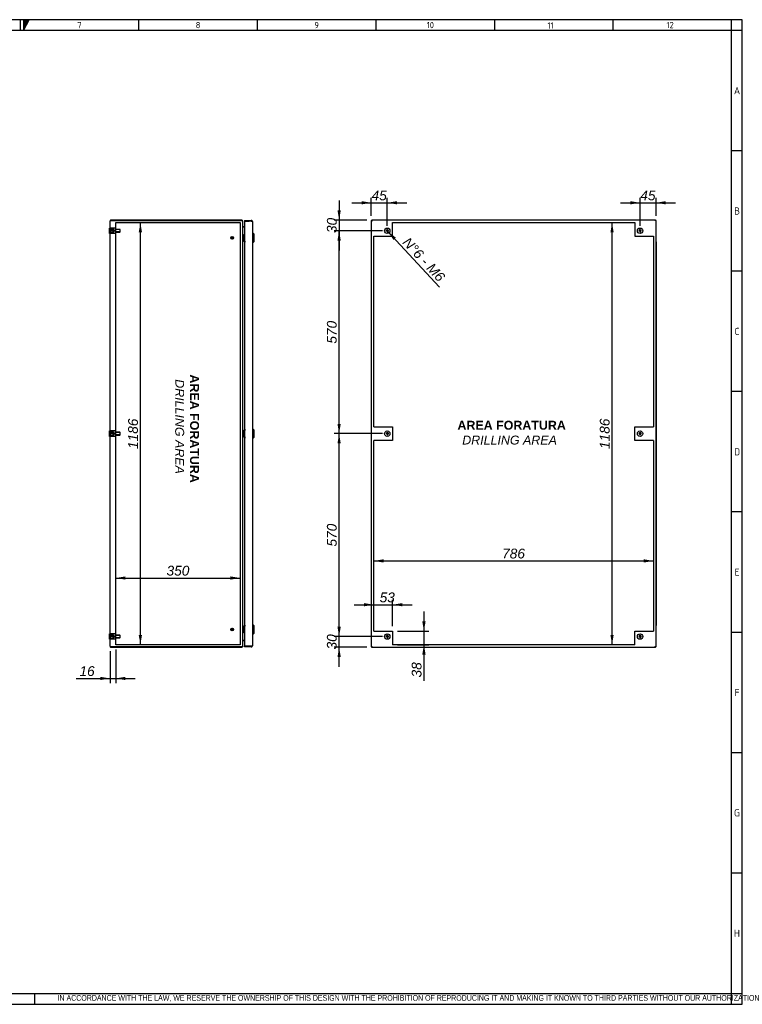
# Model space of a CAD drawing. Extents: x 6 to 412, y 11 to 288.
# Tile 4 of 4: x 209 to 412, y 11 to 288. Entities that reach past the tile are written whole.
import ezdxf
from ezdxf.enums import TextEntityAlignment as Align
from ezdxf.lldxf.tags import DXFTag

# ---------------------------------------------------------------- set-up
doc = ezdxf.new("R2010")
doc.units = 0
doc.layers.get('0').update_dxf_attribs({"linetype": 'CONTINUOUS'})
for name, color, linetype in [('_TRANSLATION', 7, 'CONTINUOUS'), ('AE00417_01', 7, 'CONTINUOUS'), ('AE00907_02', 7, 'CONTINUOUS'), ('C0000000', 7, 'CONTINUOUS'), ('C0000000_04', 7, 'CONTINUOUS'), ('C0000000_05', 7, 'CONTINUOUS'), ('C0000000_45', 7, 'CONTINUOUS'), ('C0000000_69', 7, 'CONTINUOUS'), ('DEFAULT', 7, 'CONTINUOUS'), ('DV3_DEFAULT', 7, 'CONTINUOUS'), ('DV4_DEFAULT', 7, 'CONTINUOUS'), ('SERRATURA_CENTR', 7, 'CONTINUOUS'), ('SERRATURA_INF', 7, 'CONTINUOUS'), ('SERRATURA_SUP', 7, 'CONTINUOUS')]:
    doc.layers.add(name, color=color, linetype=linetype)
doc.styles.add('SEACAD_ARIAL', font='arial.ttf')
doc.styles.add('SEACAD_ARIALI', font='ariali.ttf')
tags = doc.linetypes.add('CENTER2', pattern=[28.575, 19.05, -3.175, 3.175, -3.175]).pattern_tags.tags
tags[10:11] = [DXFTag(74, 4), DXFTag(75, 0), DXFTag(340, '0'), DXFTag(46, 0.0), DXFTag(50, 0.0), DXFTag(44, 0.0), DXFTag(45, 0.0)]
tags[8:9] = [DXFTag(74, 4), DXFTag(75, 0), DXFTag(340, '0'), DXFTag(46, 0.0), DXFTag(50, 0.0), DXFTag(44, 0.0), DXFTag(45, 0.0)]
tags[6:7] = [DXFTag(74, 4), DXFTag(75, 0), DXFTag(340, '0'), DXFTag(46, 0.0), DXFTag(50, 0.0), DXFTag(44, 0.0), DXFTag(45, 0.0)]
tags[4:5] = [DXFTag(74, 4), DXFTag(75, 0), DXFTag(340, '0'), DXFTag(46, 0.0), DXFTag(50, 0.0), DXFTag(44, 0.0), DXFTag(45, 0.0)]
tags = doc.linetypes.add('HIDDEN2', pattern=[4.7625, 3.175, -1.5875]).pattern_tags.tags
tags[6:7] = [DXFTag(74, 4), DXFTag(75, 0), DXFTag(340, '0'), DXFTag(46, 0.0), DXFTag(50, 0.0), DXFTag(44, 0.0), DXFTag(45, 0.0)]
tags[4:5] = [DXFTag(74, 4), DXFTag(75, 0), DXFTag(340, '0'), DXFTag(46, 0.0), DXFTag(50, 0.0), DXFTag(44, 0.0), DXFTag(45, 0.0)]
doc.dimstyles.new('ISO', dxfattribs={"dimtxt": 0.275, "dimasz": 0.275, "dimexe": 0.1375, "dimexo": 0.1375, "dimgap": 0.06875, "dimtad": 1, "dimdec": 1, "dimlfac": 10, "dimtxsty": 'SEACAD_ARIAL', "dimsah": 1, "dimcen": 0.1375, "dimadec": 1, "dimazin": 3, "dimtfac": 0.7, "dimtdec": 3, "dimtmove": 0, "dimatfit": 3})

# ---------------------------------------------------------------- blocks, each defined once
blk = doc.blocks.new('SE2')
at = {"layer": 'AE00417_01', "color": 7, "linetype": 'HIDDEN2'}
for centre, radius in [((268.74, 226.28), 0.375), ((268.74, 226.28), 0.3), ((268.74, 226.28), 0.25), ((268.74, 226.28), 0.225), ((268.74, 116.28), 0.375), ((268.74, 116.28), 0.3), ((268.74, 116.28), 0.25), ((268.74, 116.28), 0.225)]:
    blk.add_circle(centre, radius, dxfattribs=at)
for centre in [(268.74, 226.28), (268.74, 116.28)]:
    blk.add_arc(centre, 0.238, 255, 195, dxfattribs=at)
at = {"layer": 'C0000000', "color": 7, "linetype": 'CONTINUOUS'}
for p, q in [((234.34, 227.53), (234.34, 229.03)), ((234.44, 229.03), (234.34, 229.03)), ((234.34, 227.53), (234.44, 227.53)), ((271.84, 227.18), (272.24, 227.18)), ((271.84, 227.18), (271.84, 227.18)), ((271.94, 227.08), (271.94, 225.48)), ((272.24, 225.38), (271.84, 225.38)), ((271.84, 225.38), (271.84, 225.38)), ((271.84, 172.18), (272.24, 172.18)), ((271.84, 172.18), (271.84, 172.18)), ((271.94, 172.08), (271.94, 170.48)), ((272.24, 170.38), (271.84, 170.38)), ((271.84, 170.38), (271.84, 170.38)), ((271.84, 117.18), (272.24, 117.18)), ((271.84, 117.18), (271.84, 117.18)), ((271.94, 117.08), (271.94, 115.48)), ((272.24, 115.38), (271.84, 115.38)), ((271.84, 115.38), (271.84, 115.38))]:
    blk.add_line(p, q, dxfattribs=at)
at = {"layer": 'C0000000', "color": 7, "linetype": 'HIDDEN2'}
for p, q in [((234.59, 229.03), (234.59, 228.28)), ((235.89, 229.03), (234.59, 229.03)), ((234.59, 228.78), (235.29, 228.78)), ((235.29, 228.69), (234.59, 228.69)), ((234.59, 228.28), (234.59, 227.53)), ((235.89, 228.28), (234.59, 228.28)), ((234.59, 227.86), (235.29, 227.86)), ((234.59, 227.78), (235.29, 227.78)), ((235.89, 227.53), (234.59, 227.53)), ((235.29, 227.78), (235.29, 228.78)), ((235.39, 228.69), (235.29, 228.69)), ((235.29, 227.86), (235.39, 227.86)), ((235.39, 227.86), (235.39, 228.69)), ((235.64, 228.28), (235.39, 228.69)), ((235.39, 227.86), (235.64, 228.28)), ((235.89, 229.03), (235.89, 228.28)), ((237.19, 228.68), (235.89, 228.68)), ((237.26, 228.6), (235.89, 228.6)), ((235.89, 228.28), (235.89, 227.53)), ((237.26, 227.95), (235.89, 227.95)), ((235.89, 227.88), (237.19, 227.88)), ((237.19, 228.68), (237.19, 227.88)), ((237.29, 228.58), (237.19, 228.68)), ((237.19, 227.88), (237.29, 227.98)), ((237.29, 227.98), (237.29, 228.58))]:
    blk.add_line(p, q, dxfattribs=at)
at = {"layer": 'C0000000', "color": 7, "linetype": 'CONTINUOUS'}
for centre, start, end in [((271.84, 227.08), 90, 180), ((271.84, 225.48), 180, 270), ((271.84, 172.08), 90, 180), ((271.84, 170.48), 180, 270), ((271.84, 117.08), 90, 180), ((271.84, 115.48), 180, 270)]:
    blk.add_arc(centre, 0.1, start, end, dxfattribs=at)
for points in [[(271.94, 227.08), (271.94, 227.18), (271.84, 227.18)], [(271.84, 225.38), (271.94, 225.38), (271.94, 225.48)], [(271.94, 172.08), (271.94, 172.18), (271.84, 172.18)], [(271.84, 170.38), (271.94, 170.38), (271.94, 170.48)], [(271.94, 117.08), (271.94, 117.18), (271.84, 117.18)], [(271.84, 115.38), (271.94, 115.38), (271.94, 115.48)]]:
    blk.add_rational_spline(points, [1, 0.707106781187, 1], degree=2, dxfattribs=at)
at = {"layer": 'C0000000_04', "color": 7, "linetype": 'HIDDEN2'}
for p, q in [((234.59, 172.03), (234.59, 171.28)), ((235.89, 172.03), (234.59, 172.03)), ((234.59, 171.78), (235.29, 171.78)), ((235.29, 171.69), (234.59, 171.69)), ((235.29, 170.78), (235.29, 171.78)), ((235.39, 171.69), (235.29, 171.69)), ((235.39, 170.86), (235.39, 171.69)), ((235.64, 171.28), (235.39, 171.69)), ((235.89, 172.03), (235.89, 171.28)), ((237.19, 171.68), (235.89, 171.68)), ((237.26, 171.6), (235.89, 171.6)), ((237.19, 171.68), (237.19, 170.88)), ((237.29, 171.58), (237.19, 171.68)), ((237.29, 170.98), (237.29, 171.58)), ((234.59, 171.28), (234.59, 170.53)), ((235.89, 171.28), (234.59, 171.28)), ((234.59, 170.86), (235.29, 170.86)), ((234.59, 170.78), (235.29, 170.78)), ((235.89, 170.53), (234.59, 170.53)), ((235.29, 170.86), (235.39, 170.86)), ((235.39, 170.86), (235.64, 171.28)), ((235.89, 171.28), (235.89, 170.53)), ((237.26, 170.95), (235.89, 170.95)), ((235.89, 170.88), (237.19, 170.88)), ((237.19, 170.88), (237.29, 170.98)), ((234.59, 115.03), (234.59, 114.28)), ((235.89, 115.03), (234.59, 115.03)), ((234.59, 114.78), (235.29, 114.78)), ((235.29, 114.69), (234.59, 114.69)), ((234.59, 114.28), (234.59, 113.53)), ((235.89, 114.28), (234.59, 114.28)), ((234.59, 113.86), (235.29, 113.86)), ((234.59, 113.78), (235.29, 113.78)), ((235.89, 113.53), (234.59, 113.53)), ((235.29, 113.78), (235.29, 114.78)), ((235.39, 114.69), (235.29, 114.69)), ((235.29, 113.86), (235.39, 113.86)), ((235.39, 113.86), (235.39, 114.69)), ((235.64, 114.28), (235.39, 114.69)), ((235.39, 113.86), (235.64, 114.28)), ((235.89, 115.03), (235.89, 114.28)), ((237.19, 114.68), (235.89, 114.68)), ((237.26, 114.6), (235.89, 114.6)), ((235.89, 114.28), (235.89, 113.53)), ((237.26, 113.95), (235.89, 113.95)), ((235.89, 113.88), (237.19, 113.88)), ((237.19, 114.68), (237.19, 113.88)), ((237.29, 114.58), (237.19, 114.68)), ((237.19, 113.88), (237.29, 113.98)), ((237.29, 113.98), (237.29, 114.58))]:
    blk.add_line(p, q, dxfattribs=at)
at = {"layer": 'C0000000_05', "color": 7, "linetype": 'CONTINUOUS'}
for p, q in [((234.34, 170.53), (234.34, 172.03)), ((234.44, 172.03), (234.34, 172.03)), ((234.34, 170.53), (234.44, 170.53)), ((234.34, 113.53), (234.34, 115.03)), ((234.44, 115.03), (234.34, 115.03)), ((234.34, 113.53), (234.44, 113.53))]:
    blk.add_line(p, q, dxfattribs=at)
at = {"layer": 'C0000000_45', "color": 7, "linetype": 'CONTINUOUS'}
for p, q in [((234.44, 111.56), (234.44, 231)), ((234.72, 231.13), (234.47, 231.13)), ((234.47, 231.13), (234.72, 231.13)), ((271.46, 231.28), (234.72, 231.28)), ((234.72, 231.13), (271.46, 231.13)), ((271.46, 231.13), (234.72, 231.13)), ((271.74, 111.56), (271.74, 231)), ((271.74, 231), (271.74, 231)), ((271.87, 229.42), (271.74, 229.42)), ((272.24, 229.43), (271.87, 229.43)), ((271.87, 229.42), (272.24, 229.42)), ((234.72, 111.43), (234.47, 111.43)), ((234.47, 111.43), (234.72, 111.43)), ((271.46, 111.43), (234.72, 111.43)), ((234.72, 111.43), (271.46, 111.43)), ((234.72, 111.28), (271.46, 111.28)), ((271.74, 113.13), (271.87, 113.13)), ((271.74, 111.56), (271.74, 111.56)), ((272.24, 113.13), (271.87, 113.13)), ((271.87, 113.13), (272.24, 113.13))]:
    blk.add_line(p, q, dxfattribs=at)
for centre, radius, start, end in [((234.72, 231), 0.28, 152.336, 180), ((234.72, 231), 0.28, 90, 152.336), ((271.46, 231), 0.28, 0, 90), ((271.87, 229.56), 0.13, 180, 270), ((234.72, 111.56), 0.28, 180, 207.664), ((234.72, 111.56), 0.28, 207.664, 270), ((271.46, 111.56), 0.28, 270, 0), ((271.87, 113), 0.13, 90, 180)]:
    blk.add_arc(centre, radius, start, end, dxfattribs=at)
for centre, major_axis, ratio, start_param, end_param in [((234.72, 231), (0.28, 0), 0.997824, 2.658765, 3.141593), ((271.46, 231), (-0.28, 0), 0.464286, 3.141593, 4.712389), ((234.72, 111.56), (0.28, 0), 0.997824, 3.141593, 3.624421), ((271.46, 111.56), (0.28, 0), 0.464286, 4.712389, 6.283185)]:
    blk.add_ellipse(centre, major_axis=major_axis, ratio=ratio, start_param=start_param, end_param=end_param, dxfattribs=at)
at = {"layer": 'C0000000_69', "color": 7, "linetype": 'CONTINUOUS'}
for p, q in [((272.24, 231.18), (272.24, 231.03)), ((272.24, 231.18), (274.13, 231.18)), ((272.24, 231.03), (274.13, 231.03)), ((272.39, 231.01), (272.24, 231.01)), ((272.24, 231.01), (272.24, 225.2)), ((272.39, 231.02), (273.21, 231.02)), ((274.13, 231.01), (272.39, 231.01)), ((273.21, 231.02), (273.51, 231.02)), ((273.51, 231.02), (273.51, 231.01)), ((274.13, 231.18), (274.13, 231.03)), ((274.39, 231.03), (274.13, 231.03)), ((274.13, 231.01), (274.39, 231.01)), ((274.44, 230.87), (274.44, 111.69)), ((272.39, 225.2), (272.24, 225.2)), ((272.48, 225.18), (272.24, 225.18)), ((272.24, 225.18), (272.24, 172.38)), ((272.48, 225.2), (272.39, 225.2)), ((272.48, 225.2), (272.48, 225.18)), ((272.48, 225.18), (272.48, 225.18)), ((272.24, 172.38), (272.48, 172.38)), ((272.39, 172.37), (272.24, 172.37)), ((272.24, 172.37), (272.24, 170.18)), ((272.48, 172.37), (272.39, 172.37)), ((272.48, 172.38), (272.48, 172.37)), ((272.48, 170.18), (272.24, 170.18)), ((272.39, 170.18), (272.24, 170.18)), ((272.24, 170.18), (272.24, 117.38)), ((272.39, 170.18), (272.48, 170.18)), ((272.48, 170.18), (272.48, 170.18)), ((272.24, 117.38), (272.48, 117.38)), ((272.39, 117.36), (272.24, 117.36)), ((272.24, 117.36), (272.24, 111.55)), ((272.39, 117.36), (272.48, 117.36)), ((272.48, 117.38), (272.48, 117.38)), ((272.48, 117.38), (272.48, 117.36)), ((272.39, 111.55), (272.24, 111.55)), ((272.24, 111.38), (272.24, 111.53)), ((274.13, 111.53), (272.24, 111.53)), ((274.13, 111.38), (272.24, 111.38)), ((272.39, 111.55), (274.13, 111.55)), ((272.39, 111.53), (273.21, 111.53)), ((273.51, 111.53), (273.21, 111.53)), ((273.51, 111.55), (273.51, 111.53)), ((274.13, 111.55), (274.39, 111.55)), ((274.39, 111.53), (274.13, 111.53)), ((274.13, 111.38), (274.13, 111.53))]:
    blk.add_line(p, q, dxfattribs=at)
for centre, radius, start, end in [((272.39, 231.03), 0.15, 179.9237, 187.575), ((272.39, 231.03), 0.0002, 90, 270), ((274.13, 230.87), 0.31, 31.073, 90), ((274.13, 230.87), 0.16, 61.045, 90), ((274.13, 230.87), 0.31, 0, 31.073), ((272.39, 111.53), 0.15, 172.425, 180.0763), ((272.39, 111.53), 0.0002, 90, 270), ((274.13, 111.69), 0.16, 270, 298.955), ((274.13, 111.69), 0.31, 270, 328.927), ((274.13, 111.69), 0.31, 328.927, 0)]:
    blk.add_arc(centre, radius, start, end, dxfattribs=at)
for centre, start_param, end_param in [((274.13, 230.87), 3.141593, 3.683918), ((274.13, 111.69), 2.599267, 3.141593)]:
    blk.add_ellipse(centre, major_axis=(-0.31, 0), ratio=0.875, start_param=start_param, end_param=end_param, dxfattribs=at)
at = {"layer": 'DV3_DEFAULT', "color": 7, "linetype": 'CENTER2'}
for p, q in [((236.04, 111.98), (236.04, 230.58)), ((236.04, 230.58), (271.04, 230.58)), ((271.04, 230.58), (271.04, 111.98)), ((271.04, 111.98), (236.04, 111.98))]:
    blk.add_line(p, q, dxfattribs=at)
at = {"layer": 'SERRATURA_CENTR', "color": 7, "linetype": 'CONTINUOUS'}
for p, q in [((274.54, 172.68), (274.44, 172.68)), ((274.54, 169.88), (274.54, 172.68)), ((274.84, 172.38), (274.54, 172.68)), ((274.84, 172.38), (274.84, 170.18)), ((274.44, 169.88), (274.54, 169.88)), ((274.54, 169.88), (274.84, 170.18))]:
    blk.add_line(p, q, dxfattribs=at)
at = {"layer": 'SERRATURA_INF', "color": 7, "linetype": 'CONTINUOUS'}
for p, q in [((274.54, 117.68), (274.44, 117.68)), ((274.54, 114.88), (274.54, 117.68)), ((274.84, 117.38), (274.54, 117.68)), ((274.84, 117.38), (274.84, 115.18)), ((274.44, 114.88), (274.54, 114.88)), ((274.54, 114.88), (274.84, 115.18))]:
    blk.add_line(p, q, dxfattribs=at)
at = {"layer": 'SERRATURA_SUP', "color": 7, "linetype": 'CONTINUOUS'}
for p, q in [((274.54, 227.68), (274.44, 227.68)), ((274.54, 224.88), (274.54, 227.68)), ((274.84, 227.38), (274.54, 227.68)), ((274.84, 227.38), (274.84, 225.18)), ((274.44, 224.88), (274.54, 224.88)), ((274.54, 224.88), (274.84, 225.18))]:
    blk.add_line(p, q, dxfattribs=at)
blk = doc.blocks.new('SE3')
at = {"layer": 'AE00907_02', "color": 7, "linetype": 'CONTINUOUS'}
for p, q in [((387.7, 111.43), (387.7, 111.43)), ((387.7, 111.42), (387.7, 111.43)), ((387.7, 111.42), (387.7, 111.42))]:
    blk.add_line(p, q, dxfattribs=at)
at = {"layer": 'C0000000', "color": 7, "linetype": 'CONTINUOUS'}
for radius in [0.75, 0.246]:
    blk.add_circle((383.35, 228.28), radius, dxfattribs=at)
blk.add_arc((383.35, 228.28), 0.3, 255, 195, dxfattribs=at)
at = {"layer": 'C0000000_05', "color": 7, "linetype": 'CONTINUOUS'}
for centre, radius in [((312.35, 228.28), 0.75), ((312.35, 228.28), 0.246), ((312.35, 171.28), 0.75), ((312.35, 171.28), 0.246), ((383.35, 171.28), 0.75), ((383.35, 171.28), 0.246), ((312.35, 114.28), 0.75), ((312.35, 114.28), 0.246), ((383.35, 114.28), 0.75), ((383.35, 114.28), 0.246)]:
    blk.add_circle(centre, radius, dxfattribs=at)
for centre in [(312.35, 228.28), (312.35, 171.28), (383.35, 171.28), (312.35, 114.28), (383.35, 114.28)]:
    blk.add_arc(centre, 0.3, 255, 195, dxfattribs=at)
at = {"layer": 'C0000000_45', "color": 7, "linetype": 'CONTINUOUS'}
for p, q in [((307.85, 231.13), (307.85, 111.43)), ((307.85, 231.13), (308, 231.13)), ((308, 231.28), (308, 231.13)), ((387.7, 231.28), (308, 231.28)), ((308, 231.13), (308.13, 231)), ((308, 231.13), (308.13, 231)), ((387.7, 231.13), (387.57, 231)), ((387.7, 231.13), (387.57, 231)), ((387.7, 231.28), (387.7, 231.13)), ((387.85, 231.13), (387.7, 231.13)), ((387.85, 111.43), (387.85, 231.13)), ((307.85, 111.43), (308, 111.43)), ((308, 111.43), (308.13, 111.56)), ((308, 111.43), (308.13, 111.56)), ((308, 111.28), (308, 111.43)), ((308, 111.28), (387.7, 111.28)), ((387.7, 111.43), (387.57, 111.56)), ((387.7, 111.43), (387.57, 111.56)), ((387.85, 111.43), (387.7, 111.43)), ((387.7, 111.28), (387.7, 111.43))]:
    blk.add_line(p, q, dxfattribs=at)
at = {"layer": 'C0000000_69', "color": 7, "linetype": 'CONTINUOUS'}
for p, q in [((307.9, 231.18), (307.9, 231.13)), ((308, 231.18), (307.9, 231.18)), ((308.1, 231.03), (308.1, 231.03)), ((387.6, 231.03), (387.6, 231.03)), ((387.8, 231.18), (387.7, 231.18)), ((387.8, 231.18), (387.8, 231.13)), ((387.85, 231.01), (387.85, 231.01)), ((387.85, 225.2), (387.85, 231.01)), ((387.85, 225.2), (387.85, 225.2)), ((387.85, 225.2), (387.85, 225.18)), ((387.85, 225.18), (387.85, 172.38)), ((387.85, 225.18), (387.85, 225.18)), ((387.85, 172.38), (387.85, 172.38)), ((387.85, 172.38), (387.85, 172.37)), ((387.85, 172.37), (387.85, 170.18)), ((387.85, 172.37), (387.85, 172.37)), ((387.85, 170.18), (387.85, 117.38)), ((387.85, 170.18), (387.85, 170.18)), ((387.85, 170.18), (387.85, 170.18)), ((387.85, 170.18), (387.85, 170.18)), ((387.85, 117.38), (387.85, 117.38)), ((387.85, 117.38), (387.85, 117.36)), ((387.85, 111.55), (387.85, 117.36)), ((387.85, 117.36), (387.85, 117.36)), ((307.9, 111.38), (307.9, 111.43)), ((307.9, 111.38), (308, 111.38)), ((308.1, 111.53), (308.1, 111.53)), ((387.6, 111.53), (387.6, 111.53)), ((387.7, 111.38), (387.8, 111.38)), ((387.8, 111.38), (387.8, 111.43)), ((387.85, 111.55), (387.85, 111.55))]:
    blk.add_line(p, q, dxfattribs=at)
at = {"layer": 'DV4_DEFAULT', "color": 7, "linetype": 'CENTER2'}
for p, q in [((313.85, 230.58), (381.85, 230.58)), ((313.85, 226.78), (313.85, 230.58)), ((381.85, 230.58), (381.85, 226.78)), ((308.55, 226.78), (313.85, 226.78)), ((308.55, 173.18), (308.55, 226.78)), ((381.85, 226.78), (387.15, 226.78)), ((387.15, 226.78), (387.15, 173.18)), ((308.55, 173.18), (313.85, 173.18)), ((313.85, 173.18), (313.85, 169.38)), ((381.85, 169.38), (381.85, 173.18)), ((381.85, 173.18), (387.15, 173.18)), ((308.55, 115.78), (308.55, 169.38)), ((313.85, 169.38), (308.55, 169.38)), ((387.15, 169.38), (381.85, 169.38)), ((387.15, 169.38), (387.15, 115.78)), ((308.55, 115.78), (313.85, 115.78)), ((313.85, 115.78), (313.85, 111.98)), ((381.85, 111.98), (381.85, 115.78)), ((381.85, 115.78), (387.15, 115.78)), ((381.85, 111.98), (313.85, 111.98))]:
    blk.add_line(p, q, dxfattribs=at)
blk = doc.blocks.new('DMBLK242')
at = {"layer": 'DEFAULT', "linetype": 'CONTINUOUS'}
for points in [[(231.69, 102.05), (234.44, 102.51), (231.69, 102.97)], [(238.79, 102.05), (238.79, 102.97), (236.04, 102.51)]]:
    blk.add_hatch(color=7, dxfattribs=at).paths.add_polyline_path(points)
at = {"layer": 'DEFAULT', "color": 7, "linetype": 'CONTINUOUS'}
for p, q in [((234.44, 110.18), (234.44, 101.14)), ((236.04, 110.6), (236.04, 101.14)), ((224.9, 102.51), (241.54, 102.51))]:
    blk.add_line(p, q, dxfattribs=at)
at = {"layer": 'DEFAULT', "color": 7, "linetype": 'CONTINUOUS', "style": 'SEACAD_ARIALI'}
blk.add_text('16', height=2.75, dxfattribs=at).set_placement((225.86, 105.95), align=Align.TOP_LEFT)
blk = doc.blocks.new('DMBLK243')
at = {"layer": 'DEFAULT', "linetype": 'CONTINUOUS'}
for points in [[(238.79, 131.18), (236.04, 130.72), (238.79, 130.26)], [(268.29, 131.18), (268.29, 130.26), (271.04, 130.72)]]:
    blk.add_hatch(color=7, dxfattribs=at).paths.add_polyline_path(points)
at = {"layer": 'DEFAULT', "color": 7, "linetype": 'CONTINUOUS'}
blk.add_line((236.04, 130.72), (271.04, 130.72), dxfattribs=at)
at = {"layer": 'DEFAULT', "color": 7, "linetype": 'CONTINUOUS', "style": 'SEACAD_ARIALI'}
blk.add_text('350', height=2.75, dxfattribs=at).set_placement((250.33, 134.16), align=Align.TOP_LEFT)
blk = doc.blocks.new('DMBLK244')
at = {"layer": 'DEFAULT', "linetype": 'CONTINUOUS'}
for points in [[(243.43, 227.83), (242.97, 230.58), (242.51, 227.83)], [(243.43, 114.73), (242.51, 114.73), (242.97, 111.98)]]:
    blk.add_hatch(color=7, dxfattribs=at).paths.add_polyline_path(points)
at = {"layer": 'DEFAULT', "color": 7, "linetype": 'CONTINUOUS'}
blk.add_line((242.97, 111.98), (242.97, 230.58), dxfattribs=at)
at = {"layer": 'DEFAULT', "color": 7, "linetype": 'CONTINUOUS', "style": 'SEACAD_ARIALI'}
blk.add_text('1186', height=2.75, rotation=90, dxfattribs=at).set_placement((239.53, 166.97), align=Align.TOP_LEFT)
blk = doc.blocks.new('DMBLK245')
at = {"layer": 'DEFAULT', "linetype": 'CONTINUOUS'}
for points in [[(375.04, 227.83), (375.95, 227.83), (375.49, 230.58)], [(375.04, 114.73), (375.49, 111.98), (375.95, 114.73)]]:
    blk.add_hatch(color=7, dxfattribs=at).paths.add_polyline_path(points)
at = {"layer": 'DEFAULT', "color": 7, "linetype": 'CONTINUOUS'}
blk.add_line((375.49, 111.98), (375.49, 230.58), dxfattribs=at)
at = {"layer": 'DEFAULT', "color": 7, "linetype": 'CONTINUOUS', "style": 'SEACAD_ARIALI'}
blk.add_text('1186', height=2.75, rotation=90, dxfattribs=at).set_placement((372.06, 166.97), align=Align.TOP_LEFT)
blk = doc.blocks.new('DMBLK246')
at = {"layer": 'DEFAULT', "linetype": 'CONTINUOUS'}
for points in [[(311.3, 135.99), (308.55, 135.53), (311.3, 135.08)], [(384.4, 135.99), (384.4, 135.08), (387.15, 135.53)]]:
    blk.add_hatch(color=7, dxfattribs=at).paths.add_polyline_path(points)
at = {"layer": 'DEFAULT', "color": 7, "linetype": 'CONTINUOUS'}
blk.add_line((308.55, 135.53), (387.15, 135.53), dxfattribs=at)
at = {"layer": 'DEFAULT', "color": 7, "linetype": 'CONTINUOUS', "style": 'SEACAD_ARIALI'}
blk.add_text('786', height=2.75, dxfattribs=at).set_placement((344.61, 138.97), align=Align.TOP_LEFT)
blk = doc.blocks.new('DMBLK247')
at = {"layer": 'DEFAULT', "linetype": 'CONTINUOUS'}
for points in [[(305.1, 236.61), (305.1, 235.69), (307.85, 236.15)], [(315.1, 236.61), (312.35, 236.15), (315.1, 235.69)]]:
    blk.add_hatch(color=7, dxfattribs=at).paths.add_polyline_path(points)
at = {"layer": 'DEFAULT', "color": 7, "linetype": 'CONTINUOUS'}
for p, q in [((302.35, 236.15), (317.85, 236.15)), ((307.85, 232.5), (307.85, 237.53)), ((312.35, 229.65), (312.35, 237.53))]:
    blk.add_line(p, q, dxfattribs=at)
at = {"layer": 'DEFAULT', "color": 7, "linetype": 'CONTINUOUS', "style": 'SEACAD_ARIALI'}
blk.add_text('45', height=2.75, dxfattribs=at).set_placement((307.93, 239.59), align=Align.TOP_LEFT)
blk = doc.blocks.new('DMBLK248')
at = {"layer": 'DEFAULT', "linetype": 'CONTINUOUS'}
for points in [[(380.6, 236.61), (380.6, 235.69), (383.35, 236.15)], [(390.6, 236.61), (387.85, 236.15), (390.6, 235.69)]]:
    blk.add_hatch(color=7, dxfattribs=at).paths.add_polyline_path(points)
at = {"layer": 'DEFAULT', "color": 7, "linetype": 'CONTINUOUS'}
for p, q in [((377.85, 236.15), (393.35, 236.15)), ((383.35, 229.65), (383.35, 237.53)), ((387.85, 232.5), (387.85, 237.53))]:
    blk.add_line(p, q, dxfattribs=at)
at = {"layer": 'DEFAULT', "color": 7, "linetype": 'CONTINUOUS', "style": 'SEACAD_ARIALI'}
blk.add_text('45', height=2.75, dxfattribs=at).set_placement((383.43, 239.59), align=Align.TOP_LEFT)
blk = doc.blocks.new('DMBLK249')
at = {"layer": 'DEFAULT', "linetype": 'CONTINUOUS'}
for points in [[(298.35, 234.03), (298.81, 231.28), (299.27, 234.03)], [(298.35, 225.53), (299.27, 225.53), (298.81, 228.28)]]:
    blk.add_hatch(color=7, dxfattribs=at).paths.add_polyline_path(points)
at = {"layer": 'DEFAULT', "color": 7, "linetype": 'CONTINUOUS'}
for p, q in [((298.81, 236.78), (298.81, 222.78)), ((306.62, 231.28), (297.44, 231.28)), ((310.97, 228.28), (297.44, 228.28))]:
    blk.add_line(p, q, dxfattribs=at)
at = {"layer": 'DEFAULT', "color": 7, "linetype": 'CONTINUOUS', "style": 'SEACAD_ARIALI'}
blk.add_text('30', height=2.75, rotation=90, dxfattribs=at).set_placement((295.38, 227.64), align=Align.TOP_LEFT)
blk = doc.blocks.new('DMBLK250')
at = {"layer": 'DEFAULT', "linetype": 'CONTINUOUS'}
for points in [[(305.8, 123.68), (305.8, 122.76), (308.55, 123.22)], [(316.6, 123.68), (313.85, 123.22), (316.6, 122.76)]]:
    blk.add_hatch(color=7, dxfattribs=at).paths.add_polyline_path(points)
at = {"layer": 'DEFAULT', "color": 7, "linetype": 'CONTINUOUS'}
for p, q in [((308.55, 117.15), (308.55, 124.6)), ((313.85, 117.15), (313.85, 124.6)), ((303.05, 123.22), (319.35, 123.22))]:
    blk.add_line(p, q, dxfattribs=at)
at = {"layer": 'DEFAULT', "color": 7, "linetype": 'CONTINUOUS', "style": 'SEACAD_ARIALI'}
blk.add_text('53', height=2.75, dxfattribs=at).set_placement((310.2, 126.66), align=Align.TOP_LEFT)
blk = doc.blocks.new('DMBLK251')
at = {"layer": 'DEFAULT', "linetype": 'CONTINUOUS'}
for points in [[(323.1, 118.53), (322.18, 118.53), (322.64, 115.78)], [(323.1, 109.23), (322.64, 111.98), (322.18, 109.23)]]:
    blk.add_hatch(color=7, dxfattribs=at).paths.add_polyline_path(points)
at = {"layer": 'DEFAULT', "color": 7, "linetype": 'CONTINUOUS'}
for p, q in [((322.64, 121.28), (322.64, 101.81)), ((315.22, 115.78), (324.02, 115.78)), ((315.22, 111.98), (324.02, 111.98))]:
    blk.add_line(p, q, dxfattribs=at)
at = {"layer": 'DEFAULT', "color": 7, "linetype": 'CONTINUOUS', "style": 'SEACAD_ARIALI'}
blk.add_text('38', height=2.75, rotation=90, dxfattribs=at).set_placement((319.2, 102.78), align=Align.TOP_LEFT)
blk = doc.blocks.new('DMBLK252')
at = {"layer": 'DEFAULT', "linetype": 'CONTINUOUS'}
blk.add_hatch(color=7, dxfattribs=at).paths.add_polyline_path([(314.76, 226.35), (312.55, 228.06), (314.08, 225.73)])
at = {"layer": 'DEFAULT', "color": 7, "linetype": 'CONTINUOUS'}
blk.add_line((312.35, 228.28), (327.02, 212.43), dxfattribs=at)
at = {"layer": 'DEFAULT', "color": 7, "linetype": 'CONTINUOUS', "style": 'SEACAD_ARIALI'}
blk.add_text('N°6 - M6', height=2.75, rotation=312.7984, dxfattribs=at).set_placement((318.47, 226.73), align=Align.TOP_LEFT)
blk = doc.blocks.new('DMBLK258')
at = {"layer": 'DEFAULT', "linetype": 'CONTINUOUS'}
for points in [[(298.35, 117.03), (298.81, 114.28), (299.27, 117.03)], [(298.35, 108.53), (299.27, 108.53), (298.81, 111.28)]]:
    blk.add_hatch(color=7, dxfattribs=at).paths.add_polyline_path(points)
at = {"layer": 'DEFAULT', "color": 7, "linetype": 'CONTINUOUS'}
for p, q in [((298.81, 105.78), (298.81, 119.78)), ((310.97, 114.28), (297.44, 114.28)), ((306.62, 111.28), (297.44, 111.28))]:
    blk.add_line(p, q, dxfattribs=at)
at = {"layer": 'DEFAULT', "color": 7, "linetype": 'CONTINUOUS', "style": 'SEACAD_ARIALI'}
blk.add_text('30', height=2.75, rotation=90, dxfattribs=at).set_placement((295.38, 110.64), align=Align.TOP_LEFT)
blk = doc.blocks.new('DMBLK259')
at = {"layer": 'DEFAULT', "linetype": 'CONTINUOUS'}
for points in [[(298.35, 168.53), (299.27, 168.53), (298.81, 171.28)], [(298.35, 117.03), (298.81, 114.28), (299.27, 117.03)]]:
    blk.add_hatch(color=7, dxfattribs=at).paths.add_polyline_path(points)
at = {"layer": 'DEFAULT', "color": 7, "linetype": 'CONTINUOUS'}
for p, q in [((310.97, 171.28), (297.44, 171.28)), ((298.81, 114.28), (298.81, 171.28)), ((310.97, 114.28), (297.44, 114.28))]:
    blk.add_line(p, q, dxfattribs=at)
at = {"layer": 'DEFAULT', "color": 7, "linetype": 'CONTINUOUS', "style": 'SEACAD_ARIALI'}
blk.add_text('570', height=2.75, rotation=90, dxfattribs=at).set_placement((295.38, 139.57), align=Align.TOP_LEFT)
blk = doc.blocks.new('DMBLK260')
at = {"layer": 'DEFAULT', "linetype": 'CONTINUOUS'}
for points in [[(298.35, 225.53), (299.27, 225.53), (298.81, 228.28)], [(298.35, 174.03), (298.81, 171.28), (299.27, 174.03)]]:
    blk.add_hatch(color=7, dxfattribs=at).paths.add_polyline_path(points)
at = {"layer": 'DEFAULT', "color": 7, "linetype": 'CONTINUOUS'}
for p, q in [((310.97, 228.28), (297.44, 228.28)), ((298.81, 171.28), (298.81, 228.28)), ((310.97, 171.28), (297.44, 171.28))]:
    blk.add_line(p, q, dxfattribs=at)
at = {"layer": 'DEFAULT', "color": 7, "linetype": 'CONTINUOUS', "style": 'SEACAD_ARIALI'}
blk.add_text('570', height=2.75, rotation=90, dxfattribs=at).set_placement((295.38, 196.57), align=Align.TOP_LEFT)

msp = doc.modelspace()

# ---------------------------------------------------------------- hatches: boundary and pattern name
at = {"linetype": 'CONTINUOUS'}
msp.add_hatch(color=7, dxfattribs=at).paths.add_polyline_path([(210.173, 287.588), (210.173, 284.56), (211.687, 287.588)])

# ---------------------------------------------------------------- linework, layer by layer
at = {"color": 7, "linetype": 'CONTINUOUS'}
for p, q in [((412.092, 287.588), (6.234, 287.588)), ((209.163, 287.588), (209.163, 284.56)), ((242.48, 287.588), (242.48, 284.56)), ((275.797, 287.588), (275.797, 284.56)), ((309.113, 287.588), (309.113, 284.56)), ((342.43, 287.588), (342.43, 284.56)), ((375.747, 287.588), (375.747, 284.56)), ((412.092, 10.959), (412.092, 287.588)), ((412.092, 250.738), (409.063, 250.738)), ((412.092, 216.917), (409.063, 216.917)), ((412.092, 183.095), (409.063, 183.095)), ((412.092, 149.274), (409.063, 149.274)), ((412.092, 115.452), (409.063, 115.452)), ((412.092, 81.631), (409.063, 81.631)), ((412.092, 47.809), (409.063, 47.809)), ((213.272, 10.954), (213.272, 13.983)), ((6.234, 10.959), (412.092, 10.959))]:
    msp.add_line(p, q, dxfattribs=at)
msp.add_lwpolyline([(210.173, 287.588), (210.173, 284.56), (211.687, 287.588), (210.173, 287.588)], dxfattribs=at)
at = {"layer": 'DEFAULT', "color": 7, "linetype": 'CONTINUOUS'}
for p, q in [((409.063, 10.959), (409.063, 287.588)), ((412.092, 284.56), (6.234, 284.56)), ((6.234, 13.988), (412.092, 13.988))]:
    msp.add_line(p, q, dxfattribs=at)

# ---------------------------------------------------------------- block references
at = {"layer": 'DEFAULT'}
for name in ['SE2', 'SE3']:
    msp.add_blockref(name, (0, 0), dxfattribs=at)

# ---------------------------------------------------------------- texts
for s, insert, char_height, width, attachment_point in [('{\\fSolid Edge ANSI|b0||i0||c0|p34;\\C7;\\H1.766793;\\W1.;7}', (225.852, 285.196), 1.76679, 1.98765, 8), ('{\\fSolid Edge ANSI|b0||i0||c0|p34;\\C7;\\H1.766793;\\W1.;8}', (259.168, 285.196), 1.76679, 1.98765, 8), ('{\\fSolid Edge ANSI|b0||i0||c0|p34;\\C7;\\H1.766793;\\W1.;9}', (292.485, 285.196), 1.76679, 1.98765, 8), ('{\\fSolid Edge ANSI|b0||i0||c0|p34;\\C7;\\H1.766793;\\W1.;10}', (324.438, 285.196), 1.76679, 11.1986, 8), ('{\\fSolid Edge ANSI|b0||i0||c0|p34;\\C7;\\H1.766793;\\W1.;11}', (358.218, 285.073), 1.76679, 10.09104, 8), ('{\\fSolid Edge ANSI|b0||i0||c0|p34;\\C7;\\H1.766793;\\W1.;12}', (391.814, 285.196), 1.76679, 8.86043, 8), ('{\\fSolid Edge ANSI|b0||i0||c0|p34;\\C7;\\H2.019192;\\W1.;A}', (410.612, 266.645), 2.01919, 2.2716, 8), ('{\\fSolid Edge ANSI|b0||i0||c0|p34;\\C7;\\H2.019192;\\W1.;B}', (410.616, 232.824), 2.01919, 2.524, 8), ('{\\fSolid Edge ANSI|b0||i0||c0|p34;\\C7;\\H2.019192;\\W1.;C}', (410.614, 199.002), 2.01919, 2.3978, 8), ('{\\fSolid Edge ANSI|b0||i0||c0|p34;\\C7;\\H2.019192;\\W1.;D}', (410.616, 165.181), 2.01919, 2.524, 8), ('{\\fSolid Edge ANSI|b0||i0||c0|p34;\\C7;\\H2.019192;\\W1.;E}', (410.614, 131.359), 2.01919, 2.3978, 8), ('{\\fSolid Edge ANSI|b0||i0||c0|p34;\\C7;\\H2.019192;\\W1.;F}', (410.612, 97.538), 2.01919, 2.2716, 8), ('{\\fSolid Edge ANSI|b0||i0||c0|p34;\\C7;\\H2.019192;\\W1.;G}', (410.586, 63.716), 2.01919, 2.5871, 8), ('{\\fSolid Edge ANSI|b0||i0||c0|p34;\\C7;\\H2.019192;\\W1.;H}', (410.588, 29.895), 2.01919, 2.7133, 8), ('{\\fArial Narrow|b0||i0||c0|p34;\\C7;\\H1.6;\\W0.94;IN ACCORDANCE WITH THE LAW, WE RESERVE THE OWNERSHIP OF THIS DESIGN WITH THE PROHIBITION OF REPRODUCING IT AND MAKING IT KNOWN TO THIRD PARTIES WITHOUT OUR AUTHORIZATION}', (219.688, 11.652), 1.6, 181.99571, 7)]:
    msp.add_mtext(s, dxfattribs=dict(insert=insert, char_height=char_height, width=width, attachment_point=attachment_point))
at = {"layer": '_TRANSLATION', "insert": (256.083, 173.276), "char_height": 3, "width": 34.96354, "attachment_point": 5, "rotation": 270}
msp.add_mtext('{\\fArial|b0||i0||c0|p34;\\C7;\\H3.;\\W1.; }{\\fArial|b1||i0||c0|p34;\\C7;\\H2.5;\\W1.;AREA FORATURA \\P}{\\fArial|b0||i1||c0|p34;\\C7;\\H2.5;\\W1.;DRILLING AREA}', dxfattribs=at)
at = {"layer": '_TRANSLATION', "insert": (346.699, 171.552), "char_height": 3, "width": 34.96354, "attachment_point": 5}
msp.add_mtext('{\\fArial|b0||i0||c0|p34;\\C7;\\H3.;\\W1.; }{\\fArial|b1||i0||c0|p34;\\C7;\\H2.5;\\W1.;AREA FORATURA \\P}{\\fArial|b0||i1||c0|p34;\\C7;\\H2.5;\\W1.;DRILLING AREA}', dxfattribs=at)

# ---------------------------------------------------------------- dimensions: what is measured, and where the dimension line sits
at = {"layer": 'DEFAULT', "color": 7, "linetype": 'CONTINUOUS'}
for base, p1, p2, picture, middle in [((312.348, 236.15), (307.848, 231.125), (312.348, 228.275), 'DMBLK247', (310.098, 236.15)), ((387.848, 236.15), (383.348, 228.275), (387.848, 231.125), 'DMBLK248', (385.598, 236.15)), ((236.036, 102.512), (234.436, 111.555), (236.036, 111.975), 'DMBLK242', (231.164, 102.512))]:
    dim = msp.add_linear_dim(base=base, p1=p1, p2=p2, text='\\A1;<>', dimstyle='ISO', override={"dimtxt": 2.75, "dimasz": 2.75, "dimexe": 1.375, "dimexo": 1.375, "dimgap": 0.6875, "dimcen": 1.375}, dxfattribs=at)
    dim.commit()
    dim.dimension.update_dxf_attribs({"geometry": picture, "text_midpoint": middle, "dimtype": 160})
for base, p1, p2, angle, picture, middle, dimtype in [((298.813, 228.275), (307.999, 231.275), (312.348, 228.275), 90, 'DMBLK249', (298.813, 229.775), 160), ((242.969, 111.975), (236.036, 111.975), (236.036, 230.575), 90, 'DMBLK244', (242.969, 171.275), 161), ((375.494, 111.975), (381.848, 111.975), (381.848, 230.575), 90, 'DMBLK245', (375.494, 171.275), 161), ((298.813, 171.275), (312.348, 171.275), (312.348, 228.275), 90, 'DMBLK260', (298.813, 199.775), 161), ((298.813, 114.275), (312.348, 114.275), (312.348, 171.275), 90, 'DMBLK259', (298.813, 142.775), 161), ((308.548, 135.533), (308.548, 115.775), (387.148, 115.775), 0, 'DMBLK246', (347.848, 135.533), 161), ((236.036, 130.718), (236.036, 111.975), (271.036, 111.975), 0, 'DMBLK243', (253.536, 130.718), 161), ((308.548, 123.223), (308.548, 115.775), (313.848, 115.775), 0, 'DMBLK250', (312.342, 123.223), 161), ((298.813, 114.275), (307.999, 111.275), (312.348, 114.275), 90, 'DMBLK258', (298.813, 112.775), 160), ((322.642, 115.775), (313.848, 115.775), (313.848, 111.975), 270, 'DMBLK251', (322.642, 108.017), 161)]:
    dim = msp.add_linear_dim(base=base, p1=p1, p2=p2, angle=angle, text='\\A1;<>', dimstyle='ISO', override={"dimtxt": 2.75, "dimasz": 2.75, "dimexe": 1.375, "dimexo": 1.375, "dimgap": 0.6875, "dimcen": 1.375}, dxfattribs=at)
    dim.commit()
    dim.dimension.update_dxf_attribs({"geometry": picture, "text_midpoint": middle, "dimtype": dimtype})
dim = msp.add_radius_dim(center=(312.348, 228.275), mpoint=(312.552, 228.055), text='\\A1;N°6 - M6{}', dimstyle='ISO', override={"dimtxt": 2.75, "dimasz": 2.75, "dimexe": 1.375, "dimexo": 1.375, "dimgap": 0.6875, "dimcen": 1.375, "dimtolj": 1}, dxfattribs=at)
dim.commit()
dim.dimension.update_dxf_attribs({"geometry": 'DMBLK252', "text_midpoint": (315.29, 225.098), "dimtype": 164})

doc.saveas('drawing.dxf')
